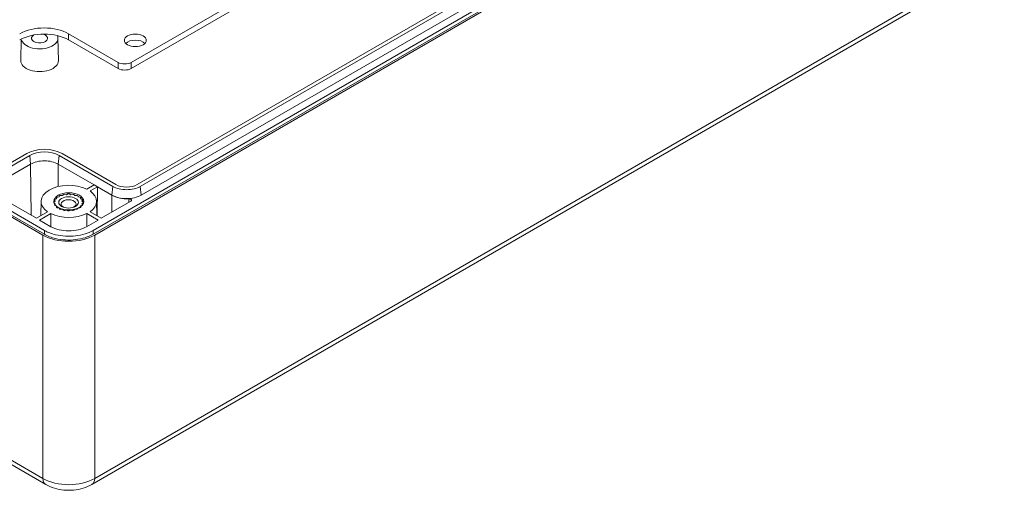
# Model space of a CAD drawing. Header units: millimetres. Extents: x 32 to 1714, y 32 to 1317.
# Tile 21 of 25: x 1293 to 1507, y 882 to 985. Entities that reach past the tile are written whole.
import ezdxf

# ---------------------------------------------------------------- set-up
doc = ezdxf.new("R2010")
doc.units = ezdxf.units.MM
doc.header["$LTSCALE"] = 6.25
doc.layers.add('Visible (ANSI)', color=7, linetype='Continuous', lineweight=9)
doc.layers.add('Visible Narrow (ANSI)', color=7, linetype='Continuous', lineweight=9)

msp = doc.modelspace()

# ---------------------------------------------------------------- linework, layer by layer
at = {"layer": 'Visible (ANSI)'}
for p, q in [((1308.4874, 938.9148), (1508.8556, 1054.5975)), ((1308.4966, 938.0948), (1508.8648, 1053.7775)), ((1509.1837, 1053.5791), (1308.8401, 937.9107)), ((1139.8691, 1030.1577), (1297.9064, 938.9148)), ((1297.5536, 937.9107), (1139.541, 1029.1394)), ((1139.8599, 1029.3377), (1297.8971, 938.0948)), ((1395.4261, 1020.8358), (1316.7605, 975.4182)), ((1395.4261, 1019.5085), (1316.7605, 974.0909)), ((1308.2205, 883.712), (1506.9373, 998.4412)), ((1398.2793, 995.1797), (1318.0657, 948.8684)), ((1398.9564, 994.7888), (1318.7428, 948.4774)), ((1399.147, 992.8865), (1318.9334, 946.5752)), ((1292.852, 980.4845), (1292.752, 975.8078)), ((1300.8379, 980.6951), (1300.9424, 975.8078)), ((1313.9321, 975.4182), (1303.168, 981.6328)), ((1313.9321, 974.0909), (1303.168, 980.3055)), ((1141.7874, 974.0014), (1298.1732, 883.712)), ((1294.0394, 955.6117), (1287.6509, 951.9233)), ((1294.7165, 955.2208), (1288.328, 951.5324)), ((1312.7743, 948.4774), (1301.0945, 955.2208)), ((1313.4514, 948.8684), (1301.7716, 955.6117)), ((1288.5186, 949.6301), (1294.9071, 953.3185)), ((1300.9039, 953.3185), (1308.7034, 948.8155)), ((1296.1416, 941.5629), (1284.4159, 948.3328)), ((1307.1014, 947.8906), (1308.7034, 948.8155)), ((1309.4089, 948.4081), (1307.8069, 947.4832)), ((1309.4089, 948.4081), (1308.7034, 948.8155)), ((1309.4089, 948.4081), (1309.3851, 942.0635)), ((1309.4089, 948.4081), (1312.5838, 946.5752)), ((1300.4968, 946.0112), (1300.5461, 945.7688)), ((1301.0832, 946.1957), (1300.6688, 946.1478)), ((1301.1661, 946.435), (1301.0832, 946.1957)), ((1301.8226, 946.5058), (1301.4028, 946.5343)), ((1302.0295, 946.7186), (1301.8226, 946.5058)), ((1302.6917, 946.6689), (1302.3077, 946.7708)), ((1303.0024, 946.8343), (1302.6917, 946.6689)), ((1303.6056, 946.6689), (1303.2949, 946.8343)), ((1303.9897, 946.7708), (1303.6056, 946.6689)), ((1304.4748, 946.5058), (1304.2679, 946.7186)), ((1304.8946, 946.5343), (1304.4748, 946.5058)), ((1305.2141, 946.1957), (1305.1312, 946.435)), ((1305.6286, 946.1478), (1305.2141, 946.1957)), ((1305.7513, 945.7688), (1305.8006, 946.0112)), ((1297.1556, 945.2505), (1297.1222, 942.1291)), ((1300.2636, 945.267), (1299.9771, 945.0876)), ((1299.9771, 944.9188), (1300.2636, 944.7394)), ((1300.0871, 945.4887), (1300.2636, 945.267)), ((1300.2636, 944.7394), (1300.0871, 944.5177)), ((1300.5461, 945.7688), (1300.1775, 945.6494)), ((1300.1775, 944.357), (1300.5461, 944.2376)), ((1300.5461, 944.2376), (1300.4968, 943.9952)), ((1300.6688, 943.8586), (1301.0832, 943.8107)), ((1305.2141, 943.8107), (1305.6286, 943.8586)), ((1306.1199, 945.6494), (1305.7513, 945.7688)), ((1305.7513, 944.2376), (1306.1199, 944.357)), ((1305.8006, 943.9952), (1305.7513, 944.2376)), ((1306.0337, 945.267), (1306.2103, 945.4887)), ((1306.3203, 945.0876), (1306.0337, 945.267)), ((1306.0337, 944.7394), (1306.3203, 944.9188)), ((1306.2103, 944.5177), (1306.0337, 944.7394)), ((1306.3237, 945.0032), (1306.3237, 944.8657)), ((1309.2381, 945.2505), (1309.2715, 942.1291)), ((1316.6866, 945.2779), (1310.2521, 941.5629)), ((1296.1416, 941.5629), (1298.5868, 942.9746)), ((1299.2923, 942.5673), (1296.8471, 941.1556)), ((1301.0832, 943.8107), (1301.1661, 943.5714)), ((1301.4028, 943.4721), (1301.8226, 943.5006)), ((1301.8226, 943.5006), (1302.0295, 943.2878)), ((1302.3077, 943.2356), (1302.6917, 943.3375)), ((1302.6917, 943.3375), (1303.0024, 943.1721)), ((1303.2949, 943.1721), (1303.6056, 943.3375)), ((1303.6056, 943.3375), (1303.9897, 943.2356)), ((1304.2679, 943.2878), (1304.4748, 943.5006)), ((1304.4748, 943.5006), (1304.8946, 943.4721)), ((1305.1312, 943.5714), (1305.2141, 943.8107)), ((1309.5466, 941.1556), (1307.1014, 942.5673)), ((1307.8069, 942.9746), (1310.2521, 941.5629)), ((1299.3164, 939.7299), (1296.8471, 941.1556)), ((1309.5466, 941.1556), (1307.0773, 939.7299))]:
    msp.add_line(p, q, dxfattribs=at)
for centre, major_axis, ratio, start_param, end_param in [((1297.8454, 978.5599), (-7.5273, 0), 0.57735027, 3.92699082, 5.49778714), ((1297.8454, 977.2326), (-7.5273, 0), 0.57735027, 3.92699082, 5.49778714), ((1296.8472, 980.6666), (3.991, 0), 0.57735027, 3.21723425, 6.54007507), ((1296.8472, 980.6666), (1.7461, 0), 0.57735027, 2.34929343, 7.40801589), ((1317.662, 978.8898), (2.3813, 0), 0.57735027, 0.50375586, 2.63783679), ((1296.8472, 975.7787), (4.0955, 0), 0.57735027, 3.12924975, 6.29552822), ((1315.3463, 976.2347), (-2, 0), 0.57735027, 0.78539816, 2.35619449), ((1315.3463, 974.9074), (2, 0), 0.57735027, 3.92699082, 5.49778714), ((1297.9055, 953.3796), (-5.4675, 0), 0.57735027, 3.92699082, 5.49778714), ((1297.9055, 953.3796), (-4.51, 0), 0.57735027, 3.92699082, 5.49778714), ((1297.9055, 951.5874), (4.2404, 0), 0.57735027, 0.78539816, 2.35619449), ((1303.1969, 945.2289), (-6.0414, 0), 0.57735027, 4.00966134, 6.98591295), ((1315.7586, 950.2004), (-4.2204, 0), 0.57735027, 0.78539816, 2.35619449), ((1315.7586, 950.2004), (-3.2628, 0), 0.57735027, 0.78539816, 2.35619449), ((1303.1487, 945.0032), (3.175, 0), 0.57735027, 2.4671915, 2.55935675), ((1303.1487, 945.0032), (3.175, 0), 0.57735027, 2.15303224, 2.24519748), ((1303.1487, 945.0032), (3.175, 0), 0.57735027, 1.83887297, 1.93103821), ((1303.1487, 945.0032), (3.175, 0), 0.57735027, 1.5247137, 1.61687895), ((1303.1487, 945.0032), (3.175, 0), 0.57735027, 1.21055444, 1.30271968), ((1303.1487, 945.0032), (3.175, 0), 0.57735027, 0.89639517, 0.98856042), ((1303.1487, 945.0032), (3.175, 0), 0.57735027, 0.58223591, 0.67440115), ((1303.1969, 945.2289), (6.0414, 0), 0.57735027, 5.58045766, 6.98591295), ((1315.7586, 948.4081), (-4.4899, 0), 0.57735027, 0.78539816, 2.35619449), ((1315.8584, 948.3486), (4.4899, 0), 0.57735027, 3.89502033, 4.80781676), ((1303.1487, 945.0032), (-3.175, 0), 0.57735027, 6.23710268, 6.32926793), ((1303.1487, 945.0032), (-3.175, 0), 0.57735027, 5.92294342, 6.01510866), ((1303.1487, 945.0032), (-3.175, 0), 0.57735027, 0.26807664, 0.36024189), ((1303.1969, 944.5772), (-3.2392, 0), 0.57735027, 5.88184469, 5.95167805), ((1303.1487, 945.0032), (-3.175, 0), 0.57735027, 0.58223591, 0.67440115), ((1303.1487, 944.6426), (-1.6256, 0), 0.57735027, 2.29587808, 7.12889989), ((1303.1487, 945.0032), (-3.175, 0), 0.57735027, 2.4671915, 2.55935675), ((1303.1487, 945.0032), (3.175, 0), 0.57735027, 0.26807664, 0.36024189), ((1303.1487, 945.0032), (3.175, 0), 0.57735027, 5.92294342, 6.01510866), ((1303.1969, 944.5772), (3.2392, 0), 0.57735027, 0.28008655, 0.3341894), ((1303.1487, 945.0032), (3.175, 0), 0.57735027, 6.23710268, 6.32926793), ((1303.1969, 944.5772), (3.2392, 0), 0.57735027, 0.17200407, 0.26667501), ((1303.1969, 945.2289), (6.0414, 0), 0.57735027, 4.00966134, 5.41511663), ((1303.1487, 945.0032), (-3.175, 0), 0.57735027, 0.89639517, 0.98856042), ((1303.1487, 945.0032), (-3.175, 0), 0.57735027, 1.21055444, 1.30271968), ((1303.1487, 945.0032), (-3.175, 0), 0.57735027, 1.5247137, 1.61687895), ((1303.1487, 945.0032), (-3.175, 0), 0.57735027, 1.83887297, 1.93103821), ((1303.1487, 945.0032), (-3.175, 0), 0.57735027, 2.15303224, 2.24519748), ((1303.1969, 941.9703), (-5.4878, 0), 0.57735027, 0.78539816, 2.35619449), ((1303.1969, 941.1709), (-7.982, 0), 0.57752615, 0.78555046, 2.3560422)]:
    msp.add_ellipse(centre, major_axis=major_axis, ratio=ratio, start_param=start_param, end_param=end_param, dxfattribs=at)
for centre, major_axis in [((1317.662, 980.2171), (-2.3813, 0)), ((1303.1969, 945.2289), (3.2427, 0)), ((1303.1487, 945.0032), (2.1336, 0))]:
    msp.add_ellipse(centre, major_axis=major_axis, ratio=0.57735027, dxfattribs=at)
for points in [[(1305.1312, 946.435), (1305.1801, 946.3537), (1305.2277, 946.2716), (1305.2741, 946.1887)], [(1305.8006, 946.0112), (1305.8381, 945.9142), (1305.8737, 945.8165), (1305.9074, 945.7182)], [(1300.1086, 945.4587), (1300.1012, 945.4688), (1300.094, 945.4788), (1300.0871, 945.4887)], [(1300.248, 945.2572), (1300.2038, 945.3264), (1300.1571, 945.3937), (1300.1086, 945.4587)], [(1300.5461, 944.2376), (1300.531, 944.2207), (1300.5164, 944.204), (1300.5023, 944.1874)], [(1306.2103, 945.4887), (1306.2319, 945.3668), (1306.2504, 945.2444), (1306.2658, 945.1217)], [(1306.3203, 944.9188), (1306.3182, 944.848), (1306.315, 944.7773), (1306.3108, 944.7066)], [(1306.3224, 944.7303), (1306.3232, 944.7754), (1306.3236, 944.8206), (1306.3237, 944.8657)], [(1301.0832, 943.8107), (1301.0828, 943.8104), (1301.0825, 943.81), (1301.0821, 943.8097)]]:
    msp.add_open_spline(points, degree=3, dxfattribs=at)
for points, weights in [([(1312.5556, 942.8928), (1312.5697, 944.738), (1312.5838, 946.5752)], [1.00000002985, 1.00000002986, 1.00000002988]), ([(1299.2923, 942.5673), (1299.2874, 941.1618), (1299.2825, 939.7495)], [1, 1.00004245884, 1.00008030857]), ([(1307.1112, 939.7495), (1307.1063, 941.1618), (1307.1014, 942.5673)], [1.00008030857, 1.00004245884, 1])]:
    msp.add_rational_spline(points, weights, degree=2, dxfattribs=at)
for points, knots in [([(1316.6866, 945.2779), (1316.7313, 945.3036), (1316.767, 945.3341), (1316.792, 945.3675), (1316.8178, 945.4019), (1316.8316, 945.439), (1316.8339, 945.5139), (1316.8224, 945.5512), (1316.7752, 945.621), (1316.74, 945.653), (1316.6505, 945.7072), (1316.5969, 945.7291), (1316.4915, 945.7563), (1316.4426, 945.7641), (1316.3924, 945.7675), (1316.3572, 945.7699), (1316.3216, 945.7701), (1316.2862, 945.7682)], [0, 0, 0, 0, 0.018979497, 0.018979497, 0.018979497, 0.03852511, 0.03852511, 0.058057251, 0.058057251, 0.077586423, 0.077586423, 0.097124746, 0.097124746, 0.112318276, 0.112318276, 0.112318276, 0.122996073, 0.122996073, 0.122996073, 0.122996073]), ([(1297.8971, 938.0948), (1298.591, 937.6943), (1300.6698, 936.8909), (1304.7459, 936.6582), (1307.4558, 937.494), (1308.4966, 938.0948)], [-7.06843118, -7.06843118, -7.06843118, -7.06843118, -6.67580824, -6.08687384, -5.49793944, -5.49793944, -5.49793944, -5.49793944]), ([(1297.9064, 938.9148), (1298.599, 938.515), (1300.6742, 937.713), (1304.7432, 937.4807), (1307.4484, 938.315), (1308.4874, 938.9148)], [-7.06843118, -7.06843118, -7.06843118, -7.06843118, -6.67580824, -6.08687384, -5.49793944, -5.49793944, -5.49793944, -5.49793944]), ([(1298.1732, 883.712), (1298.7776, 883.3631), (1299.4209, 883.0992), (1300.7543, 882.7069), (1301.4449, 882.5793), (1302.8431, 882.4514), (1303.5506, 882.4514), (1304.9488, 882.5793), (1305.6394, 882.7069), (1306.9728, 883.0992), (1307.6161, 883.3631), (1308.2205, 883.712)], [-0.78524587, -0.78524587, -0.78524587, -0.78524587, -0.47114752, -0.47114752, -0.15704917, -0.15704917, 0.15704917, 0.15704917, 0.47114752, 0.47114752, 0.78524587, 0.78524587, 0.78524587, 0.78524587])]:
    msp.add_open_spline(points, degree=3, knots=knots, dxfattribs=at)
at = {"layer": 'Visible Narrow (ANSI)'}
for p, q in [((1507.5569, 999.769), (1308.8401, 885.0398)), ((1303.168, 980.3055), (1303.168, 981.6328)), ((1297.5536, 885.0398), (1141.1678, 975.3292)), ((1313.9321, 975.4182), (1313.9321, 974.0909)), ((1316.7605, 974.0909), (1316.7605, 975.4182)), ((1294.9071, 953.3185), (1294.7165, 955.2208)), ((1300.9039, 953.3185), (1301.0945, 955.2208)), ((1294.9071, 953.3185), (1294.9905, 942.2275)), ((1300.9039, 953.3185), (1300.8673, 948.4472)), ((1312.5838, 946.5752), (1312.7743, 948.4774)), ((1318.9334, 946.5752), (1318.7428, 948.4774)), ((1297.5536, 937.9107), (1297.5536, 885.0398)), ((1297.9064, 938.9148), (1297.8971, 938.0948)), ((1308.4874, 938.9148), (1308.4966, 938.0948)), ((1308.8401, 885.0398), (1308.8401, 937.9107))]:
    msp.add_line(p, q, dxfattribs=at)
for centre, major_axis, ratio, start_param, end_param in [((1303.1969, 888.3418), (-7.982, 0), 0.58495022, 0.78555046, 2.3560422), ((1299.6698, 886.3043), (-1.4966, -2.5922), 0.57735027, 5.51524044, 6.28318531), ((1306.7239, 886.3043), (1.4966, -2.5922), 0.57735027, 0, 0.76794487)]:
    msp.add_ellipse(centre, major_axis=major_axis, ratio=ratio, start_param=start_param, end_param=end_param, dxfattribs=at)
msp.add_open_spline([(1316.2862, 945.7682), (1316.2764, 945.5232), (1316.2665, 945.2769), (1316.2566, 945.0296)], degree=3, dxfattribs=at)

doc.saveas('drawing.dxf')
